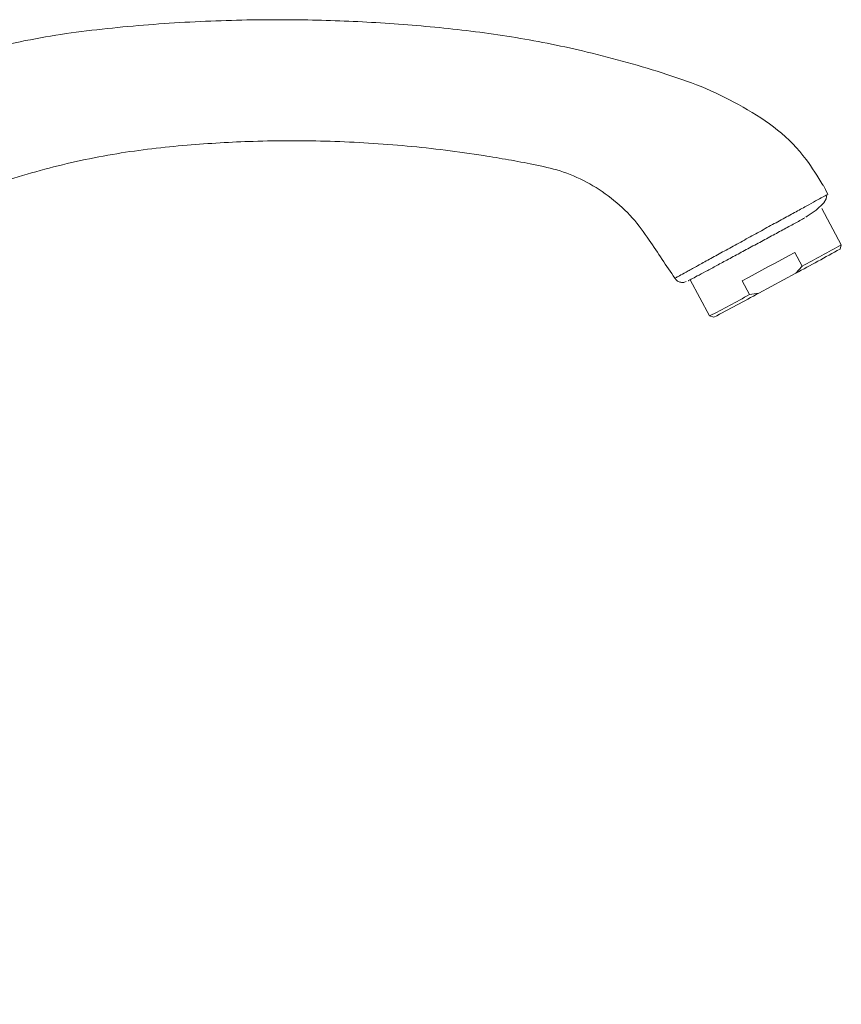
# Model space of a CAD drawing. Header units: millimetres. Extents: x 220.465 to 220.728, y 142.8 to 143.061.
# Tile 5 of 5: x 220.597 to 220.728, y 142.903 to 143.061. Entities that reach past the tile are written whole.
import ezdxf

# ---------------------------------------------------------------- set-up
doc = ezdxf.new("R2010")
doc.units = ezdxf.units.MM
doc.layers.add('SANINDUSA', color=3, linetype='Continuous')

msp = doc.modelspace()

# ---------------------------------------------------------------- linework, layer by layer
at = {"layer": 'SANINDUSA', "linetype": 'Continuous', "lineweight": 15}
for p, q in [((220.7284706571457, 143.0249572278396), (220.7253341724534, 143.0307642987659)), ((220.7282683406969, 143.0242795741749), (220.7284706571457, 143.0249572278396)), ((220.72101174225, 143.0237333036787), (220.7221998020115, 143.0215336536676)), ((220.7221998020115, 143.0215336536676), (220.7211689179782, 143.0204085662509)), ((220.7152667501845, 143.0172206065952), (220.7211689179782, 143.0204085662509)), ((220.7019638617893, 143.01939490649), (220.7019776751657, 143.0193527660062)), ((220.7033048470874, 143.0189474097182), (220.7035874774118, 143.0190857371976)), ((220.7042174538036, 143.0193588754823), (220.7073539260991, 143.0135518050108)), ((220.7137606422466, 143.0169753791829), (220.7125725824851, 143.019175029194)), ((220.7152667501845, 143.0172206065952), (220.7137606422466, 143.0169753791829)), ((220.7073539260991, 143.0135518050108), (220.7080315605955, 143.013349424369))]:
    msp.add_line(p, q, dxfattribs=at)
at = {"layer": 'SANINDUSA', "linetype": 'Continuous', "lineweight": 15, "flags": 128}
for points in [[(220.7263018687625, 143.0330350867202), (220.7259509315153, 143.0338150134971), (220.7255396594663, 143.0345624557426)], [(220.7227720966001, 143.0294065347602), (220.7230098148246, 143.0295398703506), (220.7244608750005, 143.0304957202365), (220.7256737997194, 143.0316718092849), (220.7260519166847, 143.0323318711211), (220.7261687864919, 143.0329760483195)], [(220.7125725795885, 143.0191750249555), (220.7135905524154, 143.0197234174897), (220.7146416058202, 143.0202900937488), (220.7157146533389, 143.0208690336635), (220.7167983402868, 143.0214541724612), (220.7178812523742, 143.0220392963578), (220.7189519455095, 143.0226182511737), (220.7199991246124, 143.0231849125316), (220.7210117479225, 143.0237333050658)]]:
    msp.add_lwpolyline(points, dxfattribs=at)
at = {"layer": 'SANINDUSA', "linetype": 'Continuous', "lineweight": 15}
for centre, radius, start, end in [((220.4650057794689, 143.500083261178), 0.5432849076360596, 298.2555781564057, 299.0090594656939), ((220.479685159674, 143.4717365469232), 0.511870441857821, 298.1490808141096, 299.0542101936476), ((220.52752990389, 143.3577731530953), 0.3883619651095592, 297.5829312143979, 298.6546314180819), ((220.462457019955, 143.4810236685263), 0.5282291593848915, 297.7038482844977, 298.5939140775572)]:
    msp.add_arc(centre, radius, start, end, dxfattribs=at)
for points, knots in [([(220.4788496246, 142.9032112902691), (220.4789848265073, 142.9050332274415), (220.4794864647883, 142.9117931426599), (220.4814380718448, 142.923378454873), (220.4845548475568, 142.937900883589), (220.4885297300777, 142.9522333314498), (220.493398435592, 142.9662990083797), (220.4985801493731, 142.9791394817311), (220.5044817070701, 142.9904912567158), (220.510812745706, 143.0003509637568), (220.5180325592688, 143.0095597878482), (220.5256963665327, 143.0183679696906), (220.5341036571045, 143.0264342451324), (220.5431198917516, 143.0337291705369), (220.5531292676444, 143.0405014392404), (220.5641602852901, 143.0465879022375), (220.5762161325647, 143.0517967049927), (220.5887547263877, 143.0558239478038), (220.6016901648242, 143.0586526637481), (220.6148956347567, 143.060131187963), (220.6281783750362, 143.0609695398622), (220.6409374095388, 143.0611261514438), (220.6531337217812, 143.0606969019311), (220.6647508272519, 143.059790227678), (220.6763127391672, 143.0583113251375), (220.6861038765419, 143.056319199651), (220.6941580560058, 143.0542313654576), (220.7005278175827, 143.0523057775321), (220.7068301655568, 143.0501362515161), (220.7127682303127, 143.0471137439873), (220.7183925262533, 143.043585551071), (220.7226816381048, 143.0392169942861), (220.7246457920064, 143.0359308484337), (220.7254870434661, 143.0345233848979)], [0, 0, 0, 0, 0.01587647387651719, 0.05890632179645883, 0.1019385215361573, 0.1449764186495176, 0.1880779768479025, 0.2312737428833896, 0.26519829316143, 0.2991338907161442, 0.3329577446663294, 0.3668281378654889, 0.4005422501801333, 0.4340853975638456, 0.4675220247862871, 0.505461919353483, 0.5434246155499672, 0.5814955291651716, 0.6197664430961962, 0.6583057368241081, 0.6968747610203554, 0.7354258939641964, 0.7691631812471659, 0.8029214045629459, 0.8366815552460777, 0.8704127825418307, 0.8896918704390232, 0.9089812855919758, 0.9282649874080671, 0.9475158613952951, 0.96678129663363, 0.985772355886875, 1, 1, 1, 1]), ([(220.7017847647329, 143.0195852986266), (220.7011020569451, 143.0205981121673), (220.6997292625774, 143.0226346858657), (220.6975613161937, 143.0259263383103), (220.6950434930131, 143.0294087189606), (220.6916365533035, 143.0325560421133), (220.6877176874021, 143.0350986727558), (220.6834934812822, 143.0369127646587), (220.6792172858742, 143.037833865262), (220.6751126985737, 143.0386012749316), (220.6683807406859, 143.0397275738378), (220.658859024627, 143.0409144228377), (220.6465176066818, 143.0416785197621), (220.6347381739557, 143.0416727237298), (220.6233207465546, 143.0410042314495), (220.6121210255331, 143.0397306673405), (220.6007072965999, 143.037251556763), (220.5894442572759, 143.0336448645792), (220.5785933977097, 143.0289613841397), (220.5682300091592, 143.0232378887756), (220.5595216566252, 143.0172522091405), (220.552428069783, 143.0114685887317), (220.5467506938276, 143.0062236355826), (220.5415040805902, 143.0007256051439), (220.5369123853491, 142.9953625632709), (220.5342477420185, 142.9917082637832), (220.5330748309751, 142.9900997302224)], [0, 0, 0, 0, 0.01896627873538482, 0.03813754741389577, 0.06124430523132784, 0.08549103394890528, 0.109671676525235, 0.1335126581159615, 0.1564096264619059, 0.1774237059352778, 0.1983969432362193, 0.2623910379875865, 0.3263406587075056, 0.3903072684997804, 0.4451965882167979, 0.5039008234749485, 0.5651737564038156, 0.6262570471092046, 0.687292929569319, 0.7484191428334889, 0.8098316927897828, 0.8511193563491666, 0.890470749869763, 0.9297828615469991, 0.9690921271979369, 1, 1, 1, 1]), ([(220.7017847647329, 143.0195852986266), (220.7018368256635, 143.0196162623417), (220.7019411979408, 143.0196783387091), (220.7026864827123, 143.0200933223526), (220.7038346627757, 143.0207281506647), (220.7053845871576, 143.0215819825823), (220.7072631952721, 143.022614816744), (220.7094066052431, 143.0237917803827), (220.7117267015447, 143.0250647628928), (220.7141455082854, 143.0263911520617), (220.716559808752, 143.0277146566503), (220.7188817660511, 143.0289871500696), (220.7210121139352, 143.0301543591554), (220.7228824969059, 143.0311788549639), (220.7244055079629, 143.0320126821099), (220.725568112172, 143.0326486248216), (220.7259681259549, 143.0328666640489), (220.726168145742, 143.0329756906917)], [0, 0, 0, 0, 0.06639296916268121, 0.1331052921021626, 0.1998140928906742, 0.2663292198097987, 0.3331706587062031, 0.3996317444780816, 0.4664615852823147, 0.5330578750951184, 0.6002002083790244, 0.6667947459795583, 0.7336260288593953, 0.8000888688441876, 0.8669360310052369, 0.9334637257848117, 1, 1, 1, 1]), ([(220.726168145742, 143.0329756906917), (220.7261687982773, 143.0329760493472), (220.7262448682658, 143.0330178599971), (220.7262454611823, 143.0330177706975), (220.7262460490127, 143.0330176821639)], [0, 0, 0, 0, 0.008578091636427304, 1, 1, 1, 1]), ([(220.7039190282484, 143.0191914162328), (220.7039357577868, 143.0191997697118), (220.7040192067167, 143.0192414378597), (220.7045829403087, 143.0195400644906), (220.7055988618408, 143.0200815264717), (220.7069986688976, 143.0208312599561), (220.7086847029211, 143.0217367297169), (220.710608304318, 143.0227718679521), (220.7126885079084, 143.0238930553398), (220.7148556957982, 143.0250628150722), (220.7170195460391, 143.0262323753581), (220.7190939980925, 143.0273552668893), (220.7210184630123, 143.0283985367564), (220.7220896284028, 143.0289807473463), (220.7226237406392, 143.0292710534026)], [0, 0, 0, 0, 0.02229845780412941, 0.1112273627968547, 0.2001467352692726, 0.2887946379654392, 0.3778705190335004, 0.4664310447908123, 0.5554766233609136, 0.6442086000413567, 0.7336659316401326, 0.822395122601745, 0.9114413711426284, 0.9999999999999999, 0.9999999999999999, 0.9999999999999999, 0.9999999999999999]), ([(220.7033043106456, 143.0189550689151), (220.7032550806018, 143.0189445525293), (220.7030195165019, 143.0188942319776), (220.7025930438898, 143.0189567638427), (220.7021056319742, 143.0191934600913), (220.7018887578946, 143.0194583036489), (220.7017847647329, 143.0195852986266)], [0, 0, 0, 0, 0.086750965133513, 0.4151004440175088, 0.7195351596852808, 1, 1, 1, 1])]:
    msp.add_open_spline(points, degree=3, knots=knots, dxfattribs=at)

doc.saveas('drawing.dxf')
